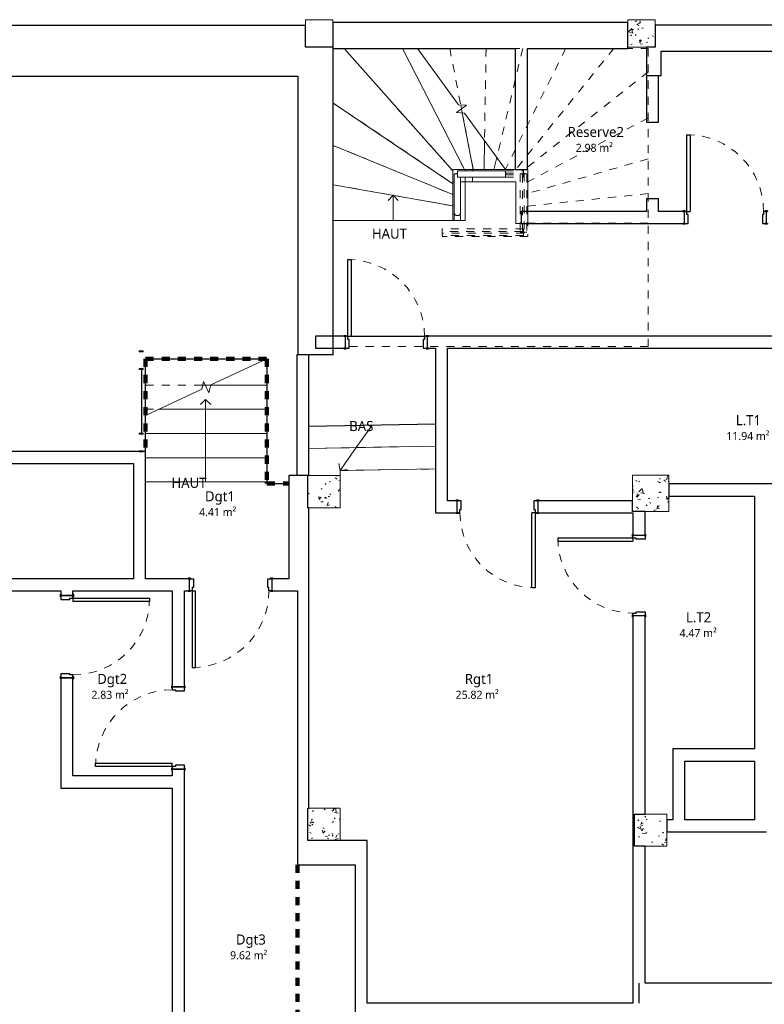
# Model space of a CAD drawing. Header units: metres. Extents: x -27.7 to 22.7, y -34.6 to -9.7.
# Tile 4 of 7: x -9 to 0.2, y -22 to -9.7. Entities that reach past the tile are written whole.
import ezdxf

# ---------------------------------------------------------------- set-up
doc = ezdxf.new("R2010")
doc.units = ezdxf.units.M
doc.linetypes.add('Tiret', pattern=[0.0025, 0.00125, -0.00125])
for name, color, linetype, lineweight in [('A-AREA', 250, 'Tiret', 100), ('A-AREA-IDEN', 250, 'Continuous', 30), ('A-DOOR', 250, 'Continuous', 25), ('A-DOOR-FRAM', 250, 'Continuous', 25), ('A-FLOR', 250, 'Continuous', 25), ('A-FLOR-HRAL', 250, 'Continuous', 18), ('A-FLOR-HRAL-MBND', 250, 'Tiret', 18), ('A-WALL', 250, 'Continuous', 25), ('I-WALL', 250, 'Continuous', 25), ('S-COLS', 250, 'Continuous', 18), ('S-STRS', 250, 'Continuous', 18), ('S-STRS-ANNO', 250, 'Continuous', 18), ('S-STRS-IDEN', 250, 'Continuous', 18), ('S-STRS-MBND', 250, 'Tiret', 18)]:
    doc.layers.add(name, color=color, linetype=linetype, lineweight=lineweight)
doc.styles.add('Trebuchet MS', font='trebuc.ttf', dxfattribs={"height": 0.125})
doc.styles.add('Trebuchet MS_1', font='trebuc.ttf', dxfattribs={"height": 0.1})
pattern_1 = [(50, (0, 0), (0.3647987, -0.031967), [0.038, -0.419]), (355, (0, 0), (-0.070921, 0.382637), [0.03, -0.335]), (100.451, (0.03, -0.003), (0.294358, 0.350205), [0.032, -0.356]), (46.184, (0, 0.102), (0.542072, -0.083569), [0.057, -0.629]), (96.636, (0.045, 0.095), (0.474956, 0.495204), [0.049, -0.534]), (351.184, (0, 0.102), (0.47449, 0.495128), [0.046, -0.503]), (21, (0.051, 0.076), (0.3035623, -0.204817), [0.038, -0.419]), (326, (0.051, 0.076), (0.1234774, 0.369045), [0.03, -0.335]), (71.451, (0.076, 0.059), (0.427234, 0.1635883), [0.032, -0.356]), (37.5, (0, 0), (0.0065432, 0.1688822), [0.017, -0.314, 0.017, -0.324, -0.337]), (37.5, (0, 0), (0.0065432, 0.1688822), [-0.672, 0.017, -0.32]), (7.5, (0, 0), (0.1340145, 0.2002052), [0.017, -0.177, 0.017, -0.307, -0.128]), (7.5, (0, 0), (0.1340145, 0.2002052), [-0.518, 0.017, -0.112]), (327.5, (-0.113, 0), (0.2712697, -0.0115642), [0.017, -0.11, 0.017, -0.379, -0.526]), (327.5, (-0.113, 0), (0.2712697, -0.0115642), [-0.523, 0.017, -0.509]), (317.5, (-0.164, 0), (0.2964495, 0.0511634), [0.017, -0.148, 0.017, -0.246, -0.373]), (317.5, (-0.164, 0), (0.2964495, 0.0511634), [-0.428, 0.017, -0.357])]

# ---------------------------------------------------------------- blocks, each defined once
blk = doc.blocks.new('Int_ Simple - PP0_95x2_04 2-421112-SS3')
at = {"layer": 'A-DOOR'}
for p, q in [((0.44, 1.025), (0.4, 1.025)), ((0.4, 1.025), (0.4, 0.075)), ((0.44, 0.075), (0.44, 1.025)), ((0.44, 0.075), (0.4, 0.075))]:
    blk.add_line(p, q, dxfattribs=at)
at = {"layer": 'A-DOOR', "lineweight": 35}
for p, q in [((-0.56, 0.075), (-0.56, 0.08)), ((-0.56, 0.08), (-0.53, 0.08)), ((-0.53, 0.075), (-0.56, 0.075)), ((-0.53, 0.08), (-0.53, 0.075)), ((0.46, 0.075), (0.46, 0.08)), ((0.46, 0.08), (0.49, 0.08)), ((0.49, 0.075), (0.46, 0.075)), ((0.49, 0.08), (0.49, 0.075)), ((-0.56, -0.08), (-0.56, -0.075)), ((-0.56, -0.075), (-0.53, -0.075)), ((-0.53, -0.08), (-0.56, -0.08)), ((-0.53, -0.075), (-0.53, -0.08)), ((0.46, -0.08), (0.46, -0.075)), ((0.46, -0.075), (0.49, -0.075)), ((0.49, -0.08), (0.46, -0.08)), ((0.49, -0.075), (0.49, -0.08))]:
    blk.add_line(p, q, dxfattribs=at)
at = {"layer": 'A-DOOR', "linetype": 'Tiret', "lineweight": 18}
blk.add_arc((0.44, 0.075), 0.95, 90, 180, dxfattribs=at)
at = {"layer": 'A-DOOR-FRAM'}
for p, q in [((-0.545, 0.075), (-0.51, 0.075)), ((-0.545, -0.075), (-0.545, 0.075)), ((-0.51, 0.075), (-0.51, 0.035)), ((-0.51, 0.035), (-0.495, 0.035)), ((-0.495, 0.035), (-0.495, -0.075)), ((0.425, 0.035), (0.44, 0.035)), ((0.425, -0.075), (0.425, 0.035)), ((0.44, 0.075), (0.475, 0.075)), ((0.44, 0.035), (0.44, 0.075)), ((0.475, 0.075), (0.475, -0.075)), ((-0.495, -0.075), (-0.545, -0.075)), ((0.475, -0.075), (0.425, -0.075))]:
    blk.add_line(p, q, dxfattribs=at)
blk = doc.blocks.new('Int_ Simple - PP0_95x2_04 2-421085-SS3')
at = {"layer": 'A-DOOR', "lineweight": 35}
for p, q in [((-0.53, 0.08), (-0.56, 0.08)), ((-0.56, 0.08), (-0.56, 0.075)), ((-0.56, 0.075), (-0.53, 0.075)), ((-0.53, 0.075), (-0.53, 0.08)), ((0.49, 0.08), (0.46, 0.08)), ((0.46, 0.08), (0.46, 0.075)), ((0.46, 0.075), (0.49, 0.075)), ((0.49, 0.075), (0.49, 0.08)), ((-0.53, -0.075), (-0.56, -0.075)), ((-0.56, -0.075), (-0.56, -0.08)), ((-0.56, -0.08), (-0.53, -0.08)), ((-0.53, -0.08), (-0.53, -0.075)), ((0.49, -0.075), (0.46, -0.075)), ((0.46, -0.075), (0.46, -0.08)), ((0.46, -0.08), (0.49, -0.08)), ((0.49, -0.08), (0.49, -0.075))]:
    blk.add_line(p, q, dxfattribs=at)
at = {"layer": 'A-DOOR'}
for p, q in [((0.44, -0.075), (0.4, -0.075)), ((0.4, -1.025), (0.4, -0.075)), ((0.44, -0.075), (0.44, -1.025)), ((0.44, -1.025), (0.4, -1.025))]:
    blk.add_line(p, q, dxfattribs=at)
at = {"layer": 'A-DOOR', "linetype": 'Tiret', "lineweight": 18}
blk.add_arc((0.44, -0.075), 0.95, 180, 270, dxfattribs=at)
at = {"layer": 'A-DOOR-FRAM'}
for p, q in [((-0.545, 0.075), (-0.545, -0.075)), ((-0.495, 0.075), (-0.545, 0.075)), ((-0.495, -0.035), (-0.495, 0.075)), ((0.475, 0.075), (0.425, 0.075)), ((0.425, 0.075), (0.425, -0.035)), ((0.475, -0.075), (0.475, 0.075)), ((-0.545, -0.075), (-0.51, -0.075)), ((-0.51, -0.075), (-0.51, -0.035)), ((-0.51, -0.035), (-0.495, -0.035)), ((0.425, -0.035), (0.44, -0.035)), ((0.44, -0.035), (0.44, -0.075)), ((0.44, -0.075), (0.475, -0.075))]:
    blk.add_line(p, q, dxfattribs=at)
blk = doc.blocks.new('Int_ Simple - Ext 0_95X2_04-421142-SS3')
at = {"layer": 'A-DOOR', "lineweight": 35}
for p, q in [((-0.53, 0.08), (-0.56, 0.08)), ((-0.56, 0.08), (-0.56, 0.075)), ((-0.56, 0.075), (-0.53, 0.075)), ((-0.53, 0.075), (-0.53, 0.08)), ((0.49, 0.08), (0.46, 0.08)), ((0.46, 0.08), (0.46, 0.075)), ((0.46, 0.075), (0.49, 0.075)), ((0.49, 0.075), (0.49, 0.08)), ((-0.53, -0.075), (-0.56, -0.075)), ((-0.56, -0.075), (-0.56, -0.08)), ((-0.56, -0.08), (-0.53, -0.08)), ((-0.53, -0.08), (-0.53, -0.075)), ((0.49, -0.075), (0.46, -0.075)), ((0.46, -0.075), (0.46, -0.08)), ((0.46, -0.08), (0.49, -0.08)), ((0.49, -0.08), (0.49, -0.075))]:
    blk.add_line(p, q, dxfattribs=at)
at = {"layer": 'A-DOOR'}
for p, q in [((0.44, -0.075), (0.4, -0.075)), ((0.4, -1.025), (0.4, -0.075)), ((0.44, -0.075), (0.44, -1.025)), ((0.44, -1.025), (0.4, -1.025))]:
    blk.add_line(p, q, dxfattribs=at)
at = {"layer": 'A-DOOR', "linetype": 'Tiret', "lineweight": 18}
blk.add_arc((0.44, -0.075), 0.95, 180, 270, dxfattribs=at)
at = {"layer": 'A-DOOR-FRAM'}
for p, q in [((-0.545, 0.075), (-0.545, -0.075)), ((-0.495, 0.075), (-0.545, 0.075)), ((-0.495, -0.035), (-0.495, 0.075)), ((0.475, 0.075), (0.425, 0.075)), ((0.425, 0.075), (0.425, -0.035)), ((0.475, -0.075), (0.475, 0.075)), ((-0.545, -0.075), (-0.51, -0.075)), ((-0.51, -0.075), (-0.51, -0.035)), ((-0.51, -0.035), (-0.495, -0.035)), ((0.425, -0.035), (0.44, -0.035)), ((0.44, -0.035), (0.44, -0.075)), ((0.44, -0.075), (0.475, -0.075))]:
    blk.add_line(p, q, dxfattribs=at)
blk = doc.blocks.new('Garde-corps - 12mm x 40mm-485126-SS3')
at = {"layer": 'A-FLOR-HRAL'}
for p, q in [((0.02, -0.006), (0.02, 0)), ((0, -0.006), (0.02, -0.006))]:
    blk.add_line(p, q, dxfattribs=at)
blk = doc.blocks.new('Garde-corps - Garde-corps-427882-SS3')
at = {"layer": 'A-FLOR-HRAL-MBND'}
for p, q in [((-3.025, -11.647), (-2.794, -11.647)), ((-3.025, -11.667), (-2.814, -11.667)), ((-2.814, -11.667), (-2.814, -12.37)), ((-2.794, -11.647), (-2.794, -12.39)), ((-3.81, -12.39), (-3.81, -12.37)), ((-2.814, -12.37), (-3.81, -12.37)), ((-2.794, -12.39), (-3.81, -12.39))]:
    blk.add_line(p, q, dxfattribs=at)
at = {"rotation": 180}
blk.add_blockref('Garde-corps - 12mm x 40mm-485126-SS3', (-3.622, -11.657), dxfattribs=at)
blk = doc.blocks.new('Type de traverse haute - Traverse haute_Interne_-427898-SS3')
at = {"layer": 'A-FLOR-HRAL'}
for p, q in [((-3.662, -12.133), (-3.662, -12.233)), ((-3.582, -12.233), (-3.582, -12.133))]:
    blk.add_line(p, q, dxfattribs=at)
for points, knots in [([(-3.662, -12.133), (-3.662, -12.136), (-3.662, -12.142), (-3.658, -12.153), (-3.651, -12.162), (-3.642, -12.169), (-3.636, -12.171), (-3.629, -12.173), (-3.625, -12.174), (-3.622, -12.174)], [0, 0, 0, 0, 0.142857, 0.285714, 0.571429, 0.678571, 0.785714, 0.892857, 1, 1, 1, 1]), ([(-3.622, -12.174), (-3.619, -12.174), (-3.613, -12.173), (-3.605, -12.17), (-3.597, -12.165), (-3.59, -12.157), (-3.585, -12.148), (-3.583, -12.139), (-3.582, -12.135), (-3.582, -12.133)], [0, 0, 0, 0, 0.142857, 0.285714, 0.428571, 0.571429, 0.785714, 0.892857, 1, 1, 1, 1]), ([(-3.622, -12.233), (-3.625, -12.233), (-3.631, -12.233), (-3.64, -12.233), (-3.647, -12.233), (-3.655, -12.233), (-3.66, -12.233), (-3.662, -12.233), (-3.662, -12.233), (-3.662, -12.233)], [0, 0, 0, 0, 0.142857, 0.285714, 0.428571, 0.571429, 0.785714, 0.892857, 1, 1, 1, 1]), ([(-3.582, -12.233), (-3.582, -12.233), (-3.583, -12.233), (-3.586, -12.233), (-3.591, -12.233), (-3.598, -12.233), (-3.607, -12.233), (-3.616, -12.233), (-3.62, -12.233), (-3.622, -12.233)], [0, 0, 0, 0, 0.142857, 0.285714, 0.428571, 0.571429, 0.785714, 0.892857, 1, 1, 1, 1])]:
    blk.add_open_spline(points, degree=3, knots=knots, dxfattribs=at)
blk = doc.blocks.new('Type de traverse haute - Traverse haute_Interne_-V4-SS3')
at = {"layer": 'A-FLOR-HRAL'}
for p, q in [((-3.663, -11.657), (-3.622, -11.657)), ((-3.663, -12.233), (-3.663, -11.657)), ((-3.622, -11.617), (-3.622, -11.698)), ((-3.622, -11.617), (-3.025, -11.617)), ((-3.622, -11.698), (-3.025, -11.698)), ((-3.582, -12.233), (-3.582, -11.698)), ((-3.025, -11.698), (-3.025, -11.617)), ((-3.663, -12.233), (-3.662, -12.233)), ((-3.582, -12.233), (-3.582, -12.233))]:
    blk.add_line(p, q, dxfattribs=at)
at = {"layer": 'A-FLOR-HRAL', "linetype": 'Tiret'}
for p, q in [((-3.025, -11.617), (-2.804, -11.617)), ((-3.025, -11.698), (-2.804, -11.698)), ((-2.763, -11.657), (-2.844, -11.657)), ((-2.844, -11.657), (-2.844, -12.38)), ((-2.804, -11.617), (-2.804, -11.698)), ((-2.763, -11.657), (-2.763, -12.38)), ((-3.81, -12.42), (-3.81, -12.339)), ((-2.804, -12.339), (-3.81, -12.339)), ((-2.804, -12.42), (-3.81, -12.42)), ((-2.763, -12.38), (-2.844, -12.38)), ((-2.804, -12.42), (-2.804, -12.339))]:
    blk.add_line(p, q, dxfattribs=at)
blk = doc.blocks.new('Limon 3 - Limon 3-428858-SS3')
at = {"layer": 'S-STRS'}
for p, q in [((-3.677, -11.603), (-3.527, -11.603)), ((-3.677, -11.753), (-3.677, -11.603)), ((-3.527, -11.603), (-3.433, -11.603)), ((-3.527, -11.603), (-3.527, -11.617)), ((-3.527, -11.698), (-3.527, -11.753)), ((-3.292, -11.603), (-3.433, -11.603)), ((-3.433, -11.603), (-3.433, -11.617)), ((-3.433, -11.698), (-3.433, -11.753)), ((-2.749, -11.603), (-3.025, -11.603)), ((-2.749, -12.271), (-2.749, -11.603)), ((-3.664, -11.753), (-3.677, -11.753)), ((-3.677, -11.772), (-3.677, -11.753)), ((-3.677, -12.233), (-3.677, -11.772)), ((-3.527, -11.753), (-3.583, -11.753)), ((-3.433, -11.753), (-3.527, -11.753)), ((-3.527, -11.753), (-3.527, -11.772)), ((-3.527, -11.772), (-3.527, -12.233)), ((-3.433, -11.753), (-2.899, -11.753)), ((-2.899, -11.753), (-2.899, -12.271)), ((-3.663, -12.233), (-3.677, -12.233)), ((-3.527, -12.233), (-3.582, -12.233)), ((-2.899, -12.271), (-2.749, -12.271))]:
    blk.add_line(p, q, dxfattribs=at)
blk = doc.blocks.new('Garde-corps - 50 x 12mm-354303-SS3')
at = {"layer": 'A-FLOR-HRAL'}
for p, q in [((-0.025, -0.006), (-0.025, 0.006)), ((-0.025, 0.006), (0.025, 0.006)), ((0.025, 0.006), (0.025, -0.006)), ((-0.025, -0.006), (0.025, -0.006))]:
    blk.add_line(p, q, dxfattribs=at)
blk = doc.blocks.new('Garde-corps - 800mm-354305-SS3')
at = {"layer": 'A-FLOR-HRAL'}
for p, q in [((-0.007, -0.394), (-0.007, 0.394)), ((-0.002, 0.394), (-0.002, -0.394))]:
    blk.add_line(p, q, dxfattribs=at)
blk = doc.blocks.new('Garde-corps - Garde-corps-432844-SS3')
at = {"rotation": 180}
for name, p in [('Garde-corps - 50 x 12mm-354303-SS3', (-7.539, -13.857)), ('Garde-corps - 50 x 12mm-354303-SS3', (-7.539, -14.076)), ('Garde-corps - 800mm-354305-SS3', (-7.539, -14.476)), ('Garde-corps - 50 x 12mm-354303-SS3', (-7.539, -14.876)), ('Garde-corps - 50 x 12mm-354303-SS3', (-7.539, -15.095))]:
    blk.add_blockref(name, p, dxfattribs=at)
blk = doc.blocks.new('Int_ Simple - PP0_93x2_04-435765-SS3')
at = {"layer": 'A-DOOR', "lineweight": 35}
for p, q in [((-0.52, 0.08), (-0.55, 0.08)), ((-0.55, 0.08), (-0.55, 0.075)), ((-0.535, 0.075), (-0.52, 0.075)), ((-0.52, 0.075), (-0.52, 0.08)), ((0.48, 0.08), (0.45, 0.08)), ((0.45, 0.08), (0.45, 0.075)), ((0.45, 0.075), (0.465, 0.075)), ((0.48, 0.075), (0.48, 0.08)), ((-0.55, -0.075), (-0.55, -0.08)), ((-0.55, -0.08), (-0.52, -0.08)), ((-0.52, -0.075), (-0.535, -0.075)), ((-0.52, -0.08), (-0.52, -0.075)), ((0.465, -0.075), (0.45, -0.075)), ((0.45, -0.075), (0.45, -0.08)), ((0.45, -0.08), (0.48, -0.08)), ((0.48, -0.08), (0.48, -0.075))]:
    blk.add_line(p, q, dxfattribs=at)
at = {"layer": 'A-DOOR'}
for p, q in [((0.43, -0.075), (0.39, -0.075)), ((0.39, -1.005), (0.39, -0.075)), ((0.43, -0.075), (0.43, -1.005)), ((0.43, -1.005), (0.39, -1.005))]:
    blk.add_line(p, q, dxfattribs=at)
at = {"layer": 'A-DOOR', "linetype": 'Tiret', "lineweight": 18}
blk.add_arc((0.43, -0.075), 0.93, 180, 270, dxfattribs=at)
at = {"layer": 'A-DOOR-FRAM'}
for p, q in [((-0.485, 0.075), (-0.535, 0.075)), ((-0.485, -0.035), (-0.485, 0.075)), ((0.465, 0.075), (0.415, 0.075)), ((0.415, 0.075), (0.415, -0.035)), ((-0.535, -0.075), (-0.5, -0.075)), ((-0.5, -0.075), (-0.5, -0.035)), ((-0.5, -0.035), (-0.485, -0.035)), ((0.415, -0.035), (0.43, -0.035)), ((0.43, -0.035), (0.43, -0.075)), ((0.43, -0.075), (0.465, -0.075))]:
    blk.add_line(p, q, dxfattribs=at)
blk = doc.blocks.new('Int_ Simple - PP0_93x2_04-438890-SS3')
at = {"layer": 'A-DOOR'}
for p, q in [((0.43, 1.005), (0.39, 1.005)), ((0.39, 1.005), (0.39, 0.075)), ((0.43, 0.075), (0.43, 1.005)), ((0.43, 0.075), (0.39, 0.075))]:
    blk.add_line(p, q, dxfattribs=at)
at = {"layer": 'A-DOOR', "lineweight": 35}
for p, q in [((-0.55, 0.075), (-0.55, 0.08)), ((-0.55, 0.08), (-0.52, 0.08)), ((-0.52, 0.075), (-0.535, 0.075)), ((-0.52, 0.08), (-0.52, 0.075)), ((0.45, 0.075), (0.45, 0.08)), ((0.45, 0.08), (0.48, 0.08)), ((0.465, 0.075), (0.45, 0.075)), ((0.48, 0.08), (0.48, 0.075)), ((-0.55, -0.08), (-0.55, -0.075)), ((-0.52, -0.08), (-0.55, -0.08)), ((-0.535, -0.075), (-0.52, -0.075)), ((-0.52, -0.075), (-0.52, -0.08)), ((0.45, -0.08), (0.45, -0.075)), ((0.45, -0.075), (0.465, -0.075)), ((0.48, -0.08), (0.45, -0.08)), ((0.48, -0.075), (0.48, -0.08))]:
    blk.add_line(p, q, dxfattribs=at)
at = {"layer": 'A-DOOR', "linetype": 'Tiret', "lineweight": 18}
blk.add_arc((0.43, 0.075), 0.93, 90, 180, dxfattribs=at)
at = {"layer": 'A-DOOR-FRAM'}
for p, q in [((-0.535, 0.075), (-0.5, 0.075)), ((-0.5, 0.075), (-0.5, 0.035)), ((-0.5, 0.035), (-0.485, 0.035)), ((-0.485, 0.035), (-0.485, -0.075)), ((0.415, 0.035), (0.43, 0.035)), ((0.415, -0.075), (0.415, 0.035)), ((0.43, 0.075), (0.465, 0.075)), ((0.43, 0.035), (0.43, 0.075)), ((-0.485, -0.075), (-0.535, -0.075)), ((0.465, -0.075), (0.415, -0.075))]:
    blk.add_line(p, q, dxfattribs=at)

msp = doc.modelspace()

# ---------------------------------------------------------------- hatches: boundary and pattern name
at = {"layer": 'S-COLS'}
h = msp.add_hatch(dxfattribs=at)
h.set_pattern_fill('FP_1', color=256, style=0, pattern_type=2)
h.set_pattern_definition(pattern_1)
h.paths.add_polyline_path([(-1.171, -10.085), (-1.171, -9.745), (-1.511, -9.745), (-1.511, -10.085), (-1.279, -10.085)])
h = msp.add_hatch(dxfattribs=at)
h.set_pattern_fill('FP_1', color=256, style=0, pattern_type=2)
h.set_pattern_definition(pattern_1)
h.paths.add_polyline_path([(-5.076, -15.795), (-5.076, -15.395), (-5.476, -15.395), (-5.476, -15.795), (-5.462, -15.795)])
h = msp.add_hatch(dxfattribs=at)
h.set_pattern_fill('FP_1', color=256, style=0, pattern_type=2)
h.set_pattern_definition(pattern_1)
h.paths.add_polyline_path([(-1.004, -15.841), (-1.004, -15.391), (-1.454, -15.391), (-1.454, -15.841), (-1.297, -15.841)])
h = msp.add_hatch(dxfattribs=at)
h.set_pattern_fill('FP_1', color=256, style=0, pattern_type=2)
h.set_pattern_definition(pattern_1)
h.paths.add_polyline_path([(-5.076, -19.922), (-5.076, -19.522), (-5.476, -19.522), (-5.476, -19.922), (-5.462, -19.922)])
h = msp.add_hatch(dxfattribs=at)
h.set_pattern_fill('FP_1', color=256, style=0, pattern_type=2)
h.set_pattern_definition(pattern_1)
h.paths.add_polyline_path([(-1.297, -19.993), (-1.029, -19.993), (-1.029, -19.593), (-1.429, -19.593), (-1.429, -19.993)])

# ---------------------------------------------------------------- linework, layer by layer
at = {"layer": 'A-AREA'}
for p, q in [((-7.485, -13.949), (-5.982, -13.949)), ((-7.485, -13.949), (-7.485, -15.097)), ((-5.982, -13.949), (-5.982, -15.475)), ((-5.982, -15.475), (-5.982, -15.495)), ((-5.982, -15.495), (-5.712, -15.495)), ((-5.602, -20.222), (-5.602, -23.685))]:
    msp.add_line(p, q, dxfattribs=at)
at = {"layer": 'A-FLOR'}
for p, q in [((-4.979, -13.669), (-4.029, -13.669)), ((-7.485, -15.097), (-7.485, -13.949)), ((-7.485, -13.949), (-5.982, -13.949)), ((-5.982, -13.949), (-5.982, -15.495)), ((-5.462, -14.785), (-3.893, -14.757)), ((-5.982, -15.495), (-5.712, -15.495))]:
    msp.add_line(p, q, dxfattribs=at)
at = {"layer": 'A-WALL'}
for p, q in [((-5.504, -9.816), (-13.845, -9.816)), ((-5.504, -10.085), (-5.504, -9.816)), ((-1.511, -9.78), (-5.164, -9.78)), ((-5.164, -9.78), (-5.164, -10.1)), ((-1.511, -10.1), (-1.511, -9.78)), ((11.307, -9.814), (-1.171, -9.814)), ((-1.171, -9.814), (-1.171, -10.085)), ((-5.164, -10.1), (-2.905, -10.1)), ((-2.755, -10.1), (-1.511, -10.1)), ((-1.279, -10.085), (-1.279, -10.134)), ((-1.171, -10.085), (-1.279, -10.085)), ((-1.099, -10.134), (2.507, -10.134)), ((-11.474, -10.446), (-5.6, -10.446)), ((-1.372, -21.689), (-1.372, -21.939))]:
    msp.add_line(p, q, dxfattribs=at)
at = {"layer": 'I-WALL'}
for p, q in [((-5.16, -10.085), (-5.504, -10.085)), ((-5.16, -13.898), (-5.16, -10.085)), ((-2.905, -10.1), (-2.905, -11.603)), ((-2.755, -11.603), (-2.755, -10.1)), ((-1.279, -10.134), (-1.279, -11.017)), ((-1.099, -10.435), (-1.099, -10.134)), ((-5.6, -10.446), (-5.6, -13.898)), ((-1.279, -10.435), (-1.099, -10.435)), ((-1.129, -11.017), (-1.129, -10.435)), ((-1.279, -11.017), (-1.129, -11.017)), ((-2.905, -11.603), (-2.755, -11.603)), ((-1.129, -11.965), (-1.279, -11.965)), ((-1.279, -11.965), (-1.279, -12.121)), ((-1.129, -12.121), (-1.129, -11.965)), ((-1.279, -12.121), (-2.83, -12.121)), ((-2.83, -12.121), (-2.83, -12.271)), ((-0.828, -12.121), (-1.129, -12.121)), ((-2.83, -12.271), (-0.828, -12.271)), ((-5.029, -13.669), (-5.38, -13.669)), ((-5.38, -13.669), (-5.38, -13.819)), ((3.366, -13.669), (-3.979, -13.669)), ((-5.612, -13.898), (-5.612, -15.395)), ((-5.16, -13.898), (-5.612, -13.898)), ((-5.462, -15.395), (-5.462, -13.898)), ((-5.38, -13.819), (-5.029, -13.819)), ((-3.979, -13.819), (-3.893, -13.819)), ((-3.893, -13.819), (-3.893, -15.858)), ((-3.743, -15.708), (-3.743, -13.819)), ((-3.743, -13.819), (3.128, -13.819)), ((-7.564, -15.097), (-13.475, -15.097)), ((-7.485, -15.097), (-7.514, -15.097)), ((-7.485, -16.675), (-7.485, -15.097)), ((-13.475, -15.247), (-7.635, -15.247)), ((-7.635, -15.247), (-7.635, -16.675)), ((-5.712, -15.395), (-5.712, -16.675)), ((-5.462, -15.395), (-5.712, -15.395)), ((-5.476, -15.795), (-5.476, -15.395)), ((2.746, -15.5), (-1.004, -15.5)), ((-1.004, -15.5), (-1.004, -15.65)), ((-3.625, -15.708), (-3.743, -15.708)), ((-3.625, -15.858), (-3.625, -15.708)), ((-1.454, -15.708), (-2.625, -15.708)), ((-2.625, -15.708), (-2.625, -15.858)), ((-1.454, -15.841), (-1.454, -15.708)), ((-1.004, -15.65), (0.058, -15.65)), ((0.058, -15.65), (0.058, -18.786)), ((-5.462, -15.795), (-5.476, -15.795)), ((-5.462, -19.522), (-5.462, -15.795)), ((-3.893, -15.858), (-3.625, -15.858)), ((-2.625, -15.858), (-1.447, -15.858)), ((-1.297, -15.841), (-1.454, -15.841)), ((-1.447, -15.858), (-1.447, -16.136)), ((-1.297, -16.136), (-1.297, -15.841)), ((-1.447, -16.136), (-1.297, -16.136)), ((-7.635, -16.675), (-13.475, -16.675)), ((-6.942, -16.675), (-7.485, -16.675)), ((-6.942, -16.825), (-6.942, -16.675)), ((-5.712, -16.675), (-5.922, -16.675)), ((-5.922, -16.675), (-5.922, -16.825)), ((-13.475, -16.825), (-8.535, -16.825)), ((-8.535, -16.825), (-8.535, -16.883)), ((-8.385, -16.825), (-7.154, -16.825)), ((-8.385, -16.883), (-8.385, -16.825)), ((-7.154, -16.825), (-7.154, -18.017)), ((-7.004, -16.825), (-6.942, -16.825)), ((-7.004, -18.017), (-7.004, -16.825)), ((-5.922, -16.825), (-5.602, -16.825)), ((-5.602, -16.825), (-5.602, -20.222)), ((-8.535, -16.883), (-8.385, -16.883)), ((-1.297, -17.136), (-1.447, -17.136)), ((-1.447, -17.136), (-1.447, -21.939)), ((-1.297, -19.593), (-1.297, -17.136)), ((-8.385, -17.903), (-8.535, -17.903)), ((-8.535, -17.903), (-8.535, -19.27)), ((-8.385, -19.12), (-8.385, -17.903)), ((-7.154, -18.017), (-7.004, -18.017)), ((0.058, -18.786), (-0.954, -18.786)), ((-0.954, -18.786), (-0.954, -19.663)), ((-7.154, -19.037), (-7.154, -19.12)), ((-7.004, -19.037), (-7.154, -19.037)), ((-7.004, -23.685), (-7.004, -19.037)), ((-0.804, -18.936), (0.058, -18.936)), ((-0.804, -19.663), (-0.804, -18.936)), ((0.058, -18.936), (0.058, -19.663)), ((-7.154, -19.12), (-8.385, -19.12)), ((-8.535, -19.27), (-7.154, -19.27)), ((-7.154, -19.27), (-7.154, -23.835)), ((-5.476, -19.922), (-5.476, -19.522)), ((-5.476, -19.522), (-5.462, -19.522)), ((-1.429, -19.993), (-1.429, -19.593)), ((-1.429, -19.593), (-1.297, -19.593)), ((-0.954, -19.663), (-1.029, -19.663)), ((-1.029, -19.663), (-1.029, -19.813)), ((0.058, -19.663), (-0.804, -19.663)), ((-1.029, -19.813), (0.208, -19.813)), ((-5.462, -19.922), (-5.476, -19.922)), ((-4.738, -19.922), (-5.462, -19.922)), ((-5.462, -19.922), (-5.462, -19.922)), ((-4.738, -21.939), (-4.738, -19.922)), ((-1.297, -19.993), (-1.429, -19.993)), ((-1.297, -21.689), (-1.297, -19.993)), ((-5.602, -20.222), (-4.888, -20.222)), ((-4.888, -20.222), (-4.888, -22.169)), ((6.929, -21.689), (-1.297, -21.689)), ((-1.447, -21.939), (-4.738, -21.939))]:
    msp.add_line(p, q, dxfattribs=at)
at = {"layer": 'S-COLS'}
for p, q in [((-5.164, -9.745), (-5.504, -9.745)), ((-5.504, -9.745), (-5.504, -10.085)), ((-5.164, -10.085), (-5.164, -9.745)), ((-1.171, -9.745), (-1.511, -9.745)), ((-1.511, -9.745), (-1.511, -10.085)), ((-1.171, -9.814), (-1.171, -9.745)), ((-1.171, -10.085), (-1.171, -9.814)), ((-5.504, -10.085), (-5.164, -10.085)), ((-1.511, -10.085), (-1.279, -10.085)), ((-1.279, -10.085), (-1.171, -10.085)), ((-5.462, -15.395), (-5.476, -15.395)), ((-5.476, -15.395), (-5.476, -15.795)), ((-5.076, -15.395), (-5.462, -15.395)), ((-5.076, -15.795), (-5.076, -15.395)), ((-1.004, -15.391), (-1.454, -15.391)), ((-1.454, -15.391), (-1.454, -15.708)), ((-1.004, -15.841), (-1.004, -15.391)), ((-1.454, -15.708), (-1.454, -15.841)), ((-5.476, -15.795), (-5.462, -15.795)), ((-5.462, -15.795), (-5.076, -15.795)), ((-1.454, -15.841), (-1.447, -15.841)), ((-1.447, -15.841), (-1.297, -15.841)), ((-1.297, -15.841), (-1.004, -15.841)), ((-5.462, -19.522), (-5.476, -19.522)), ((-5.476, -19.522), (-5.476, -19.922)), ((-5.076, -19.522), (-5.462, -19.522)), ((-5.076, -19.922), (-5.076, -19.522)), ((-1.297, -19.593), (-1.429, -19.593)), ((-1.429, -19.593), (-1.429, -19.993)), ((-1.029, -19.593), (-1.297, -19.593)), ((-1.029, -19.993), (-1.029, -19.593)), ((-5.476, -19.922), (-5.462, -19.922)), ((-5.462, -19.922), (-5.076, -19.922)), ((-1.429, -19.993), (-1.297, -19.993)), ((-1.297, -19.993), (-1.029, -19.993))]:
    msp.add_line(p, q, dxfattribs=at)
at = {"layer": 'S-STRS', "linetype": 'Tiret'}
for p, q in [((-5.026, -10.1), (-3.677, -11.62)), ((-4.3, -10.1), (-3.534, -11.603)), ((-5.16, -10.778), (-3.677, -11.778)), ((-3.58, -10.802), (-3.571, -10.851)), ((-3.561, -10.901), (-3.425, -11.603)), ((-5.16, -11.303), (-3.677, -11.913)), ((-3.286, -11.244), (-3.292, -11.603)), ((-3.133, -11.454), (-3.169, -11.603)), ((-3.027, -11.599), (-3.029, -11.603)), ((-5.16, -11.791), (-3.677, -12.053)), ((-5.16, -12.233), (-3.677, -12.233)), ((-6.778, -14.275), (-6.745, -14.275)), ((-6.677, -14.275), (-5.982, -14.275)), ((-7.324, -14.575), (-5.982, -14.575)), ((-7.485, -14.875), (-5.982, -14.875)), ((-5.462, -15.06), (-3.893, -15.032)), ((-7.485, -15.175), (-5.982, -15.175)), ((-5.076, -15.335), (-3.893, -15.314)), ((-5.076, -15.395), (-5.076, -15.335)), ((-7.485, -15.475), (-5.982, -15.475))]:
    msp.add_line(p, q, dxfattribs=at)
at = {"layer": 'S-STRS'}
for p, q in [((-5.026, -10.1), (-3.677, -11.62)), ((-4.3, -10.1), (-3.534, -11.603)), ((-5.16, -10.778), (-3.677, -11.778)), ((-3.58, -10.802), (-3.571, -10.851)), ((-3.561, -10.901), (-3.425, -11.603)), ((-5.16, -11.303), (-3.677, -11.913)), ((-3.286, -11.244), (-3.292, -11.603)), ((-3.133, -11.454), (-3.169, -11.603)), ((-3.292, -11.603), (-3.169, -11.603)), ((-3.169, -11.603), (-3.029, -11.603)), ((-3.027, -11.599), (-3.029, -11.603)), ((-3.029, -11.603), (-3.025, -11.603)), ((-5.16, -11.791), (-3.677, -12.053)), ((-5.16, -12.233), (-3.677, -12.233)), ((-5.982, -14.275), (-5.982, -13.949)), ((-6.778, -14.275), (-6.745, -14.275)), ((-6.677, -14.275), (-5.982, -14.275)), ((-7.324, -14.575), (-5.982, -14.575)), ((-5.462, -14.785), (-3.893, -14.757)), ((-7.485, -14.875), (-5.982, -14.875)), ((-5.462, -15.06), (-3.893, -15.032)), ((-7.485, -15.175), (-5.982, -15.175)), ((-5.076, -15.335), (-3.893, -15.314)), ((-5.076, -15.395), (-5.076, -15.335)), ((-7.485, -15.475), (-5.982, -15.475))]:
    msp.add_line(p, q, dxfattribs=at)
at = {"layer": 'S-STRS-ANNO'}
for p, q in [((-4.418, -11.922), (-4.481, -11.985)), ((-4.418, -12.233), (-4.418, -11.922)), ((-4.418, -11.922), (-4.356, -11.985)), ((-6.741, -14.453), (-6.803, -14.515)), ((-6.741, -14.575), (-6.741, -14.453)), ((-6.741, -14.453), (-6.678, -14.515)), ((-6.741, -14.875), (-6.741, -14.575)), ((-6.741, -15.175), (-6.741, -14.875)), ((-4.874, -15.05), (-4.678, -14.771)), ((-5.076, -15.335), (-4.874, -15.05)), ((-6.741, -15.475), (-6.741, -15.175)), ((-5.076, -15.335), (-5.091, -15.248)), ((-5.076, -15.335), (-4.988, -15.32))]:
    msp.add_line(p, q, dxfattribs=at)
at = {"layer": 'S-STRS-MBND', "linetype": 'Continuous'}
for p, q in [((-3.608, -10.801), (-4.117, -10.1)), ((-3.634, -10.897), (-3.508, -10.806)), ((-3.508, -10.806), (-3.608, -10.801)), ((-3.534, -10.902), (-3.634, -10.897)), ((-3.025, -11.603), (-3.534, -10.902)), ((-5.982, -13.949), (-6.677, -14.273)), ((-6.767, -14.229), (-6.79, -14.326)), ((-6.701, -14.37), (-6.767, -14.229)), ((-6.677, -14.273), (-6.701, -14.37)), ((-6.79, -14.326), (-7.485, -14.65))]:
    msp.add_line(p, q, dxfattribs=at)
at = {"layer": 'S-STRS-MBND'}
for p, q in [((-3.717, -10.1), (-3.58, -10.802)), ((-3.717, -10.1), (-3.58, -10.802)), ((-3.348, -10.1), (-1.259, -10.1)), ((-3.266, -10.1), (-3.286, -11.244)), ((-3.266, -10.1), (-3.286, -11.244)), ((-2.813, -10.1), (-3.133, -11.454)), ((-2.813, -10.1), (-3.133, -11.454)), ((-2.278, -10.1), (-3.027, -11.599)), ((-2.278, -10.1), (-3.027, -11.599)), ((-1.683, -10.1), (-2.899, -11.603)), ((-1.683, -10.1), (-2.899, -11.603)), ((-1.259, -10.1), (-1.259, -13.796)), ((-1.259, -10.391), (-2.791, -11.603)), ((-1.259, -10.391), (-2.791, -11.603)), ((-3.571, -10.851), (-3.561, -10.901)), ((-3.571, -10.851), (-3.561, -10.901)), ((-1.259, -10.962), (-2.749, -11.754)), ((-1.259, -10.962), (-2.749, -11.754)), ((-1.259, -11.47), (-2.749, -11.898)), ((-1.259, -11.47), (-2.749, -11.898)), ((-3.025, -11.603), (-2.749, -11.603)), ((-2.749, -11.603), (-2.749, -12.434)), ((-1.259, -11.9), (-2.749, -12.056)), ((-1.259, -11.9), (-2.749, -12.056)), ((-1.259, -12.268), (-2.749, -12.268)), ((-1.259, -12.268), (-2.749, -12.268)), ((-2.749, -12.434), (-3.81, -12.434)), ((-1.259, -13.796), (-4.953, -13.796)), ((-7.485, -13.949), (-5.982, -13.949)), ((-7.485, -14.254), (-7.485, -13.949)), ((-7.485, -14.275), (-6.778, -14.275)), ((-7.485, -14.275), (-6.778, -14.275)), ((-6.745, -14.275), (-6.677, -14.275)), ((-6.745, -14.275), (-6.677, -14.275)), ((-7.485, -14.575), (-7.324, -14.575)), ((-7.485, -14.575), (-7.324, -14.575))]:
    msp.add_line(p, q, dxfattribs=at)

# ---------------------------------------------------------------- block references
at = {"layer": 'A-DOOR'}
for name, p, rotation in [('Int_ Simple - PP0_95x2_04 2-421085-SS3', (-0.338, -12.196), 180), ('Int_ Simple - PP0_95x2_04 2-421085-SS3', (-4.539, -13.744), 180), ('Int_ Simple - PP0_93x2_04-438890-SS3', (-1.372, -16.601), 89.99999999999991), ('Int_ Simple - PP0_95x2_04 2-421112-SS3', (-6.467, -16.75), 180), ('Int_ Simple - PP0_95x2_04 2-421085-SS3', (-8.46, -17.358), 89.9999999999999), ('Int_ Simple - Ext 0_95X2_04-421142-SS3', (-7.079, -18.562), 269.9999999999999)]:
    msp.add_blockref(name, p, dxfattribs=dict(at, rotation=rotation))
msp.add_blockref('Int_ Simple - PP0_93x2_04-435765-SS3', (-3.09, -15.783), dxfattribs=at)
at = {"layer": 'A-FLOR-HRAL'}
for name in ['Type de traverse haute - Traverse haute_Interne_-V4-SS3', 'Garde-corps - Garde-corps-427882-SS3', 'Type de traverse haute - Traverse haute_Interne_-427898-SS3', 'Garde-corps - Garde-corps-432844-SS3']:
    msp.add_blockref(name, (0, 0), dxfattribs=at)
at = {"layer": 'S-STRS'}
msp.add_blockref('Limon 3 - Limon 3-428858-SS3', (0, 0), dxfattribs=at)

# ---------------------------------------------------------------- texts
at = {"layer": 'A-AREA-IDEN', "attachment_point": 1}
for s, insert, char_height, width, style in [('Reserve2', (-2.256, -11.074), 0.125, 0.85781, 'Trebuchet MS'), ('2.98 m²', (-2.156, -11.283), 0.1, 0.61329, 'Trebuchet MS_1'), ('L.T1', (-0.173, -14.647), 0.125, 0.42089, 'Trebuchet MS'), ('11.94 m²', (-0.29, -14.856), 0.1, 0.70548, 'Trebuchet MS_1'), ('Dgt1', (-6.749, -15.591), 0.125, 0.43692, 'Trebuchet MS'), ('4.41 m²', (-6.822, -15.799), 0.1, 0.61329, 'Trebuchet MS_1'), ('L.T2', (-0.79, -17.091), 0.125, 0.42089, 'Trebuchet MS'), ('4.47 m²', (-0.869, -17.299), 0.1, 0.61329, 'Trebuchet MS_1'), ('Dgt2', (-8.084, -17.855), 0.125, 0.43692, 'Trebuchet MS'), ('Rgt1', (-3.53, -17.855), 0.125, 0.4289, 'Trebuchet MS'), ('2.83 m²', (-8.156, -18.064), 0.1, 0.61329, 'Trebuchet MS_1'), ('25.82 m²', (-3.644, -18.064), 0.1, 0.70548, 'Trebuchet MS_1'), ('Dgt3', (-6.366, -21.086), 0.125, 0.43692, 'Trebuchet MS'), ('9.62 m²', (-6.438, -21.294), 0.1, 0.61329, 'Trebuchet MS_1')]:
    msp.add_mtext(s, dxfattribs=dict(at, insert=insert, char_height=char_height, width=width, style=style))
at = {"layer": 'S-STRS-IDEN', "char_height": 0.125, "attachment_point": 1, "line_spacing_factor": 1.048425, "style": 'Trebuchet MS'}
for s, insert, width in [('HAUT', (-4.681, -12.334), 0.51635), ('BAS', (-4.962, -14.72), 0.34074), ('HAUT', (-7.164, -15.424), 0.51635)]:
    msp.add_mtext(s, dxfattribs=dict(at, insert=insert, width=width))

doc.saveas('drawing.dxf')
